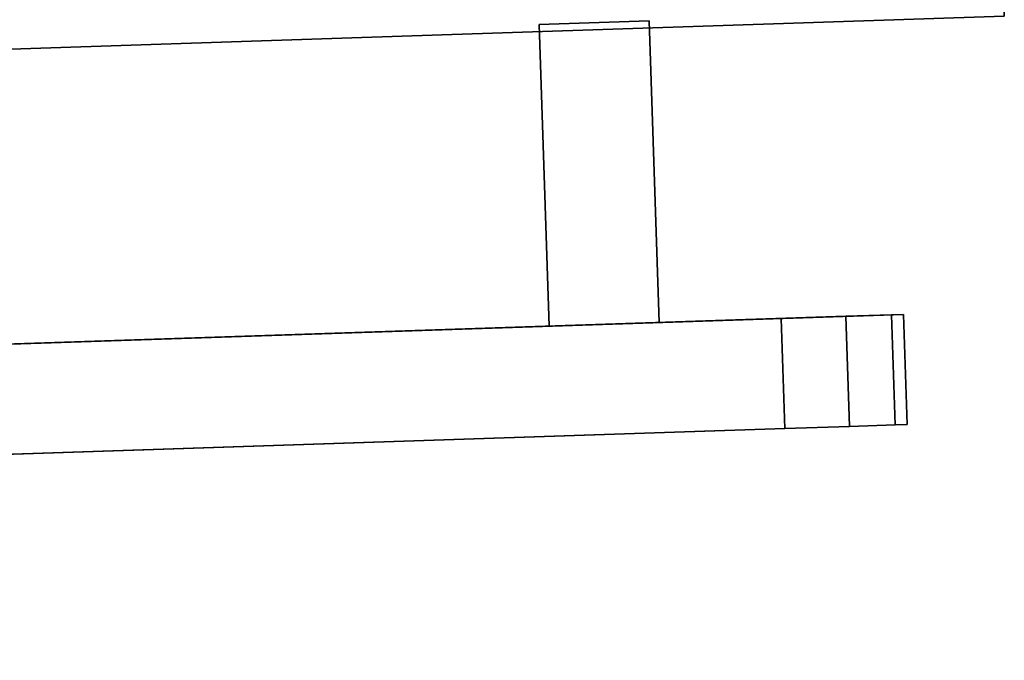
# Model space of a CAD drawing. Header units: inches. Extents: x -29.2 to 29.2, y -3.1 to 3.1.
# Tile 166 of 256: x -20.972 to -20.339, y -3.055 to -2.643. Entities that reach past the tile are written whole.
import ezdxf

# ---------------------------------------------------------------- set-up
doc = ezdxf.new("R2010")
doc.units = ezdxf.units.IN
doc.header["$MEASUREMENT"] = 0
doc.layers.add('AFURN-3-VPPT', color=4, linetype='Continuous', true_color=0x00ffff)

msp = doc.modelspace()

# ---------------------------------------------------------------- meshes
at = {"layer": 'AFURN-3-VPPT'}
mesh = msp.add_polyface(dxfattribs=at)
corners = [(-24.99519, -2.79525, 18.93404), (-24.99519, -2.79525, 18.93404), (-24.99519, -2.79525, 18.93404), (-20.33883, -2.64056, 18.93404), (-20.33883, -2.64056, 18.93404), (-20.33883, -2.64056, 18.93404), (-24.99519, -2.79525, 14.22299), (-24.99519, -2.79525, 14.22299), (-24.99519, -2.79525, 14.22299), (-20.33883, -2.64056, 14.22299), (-20.33883, -2.64056, 14.22299), (-20.33883, -2.64056, 14.22299), (-24.99851, -2.69552, 18.92954), (-24.99851, -2.69552, 18.92954), (-24.66269, -2.33662, 18.9139), (-24.66269, -2.33662, 18.9139), (-20.34214, -2.54083, 18.92954), (-20.34214, -2.54083, 18.92954), (-20.70104, -2.20501, 18.9139), (-20.70104, -2.20501, 18.9139), (-24.99851, -2.69552, 14.22638), (-24.99851, -2.69552, 14.22638), (-24.66269, -2.33662, 14.23818), (-24.66269, -2.33662, 14.23818), (-20.34214, -2.54083, 14.22638), (-20.34214, -2.54083, 14.22638), (-20.70104, -2.20501, 14.23818), (-20.70104, -2.20501, 14.23818), (-24.97058, -2.511, 18.92128), (-24.97058, -2.511, 18.92128), (-24.97058, -2.511, 18.92128), (-20.38225, -2.35857, 18.92128), (-20.38225, -2.35857, 18.92128), (-20.38225, -2.35857, 18.92128), (-24.84498, -2.37675, 18.91543), (-24.84498, -2.37675, 18.91543), (-24.84498, -2.37675, 18.91543), (-20.51649, -2.23295, 18.91543), (-20.51649, -2.23295, 18.91543), (-20.51649, -2.23295, 18.91543), (-24.97058, -2.51099, 14.23261), (-24.97058, -2.51099, 14.23261), (-24.97058, -2.51099, 14.23261), (-20.38226, -2.35856, 14.23261), (-20.38226, -2.35856, 14.23261), (-20.38226, -2.35856, 14.23261), (-24.84497, -2.37674, 14.23702), (-24.84497, -2.37674, 14.23702), (-24.84497, -2.37674, 14.23702), (-20.51649, -2.23295, 14.23702), (-20.51649, -2.23295, 14.23702), (-20.51649, -2.23295, 14.23702)]
mesh.append_faces([[corners[k] for k in face] for face in [(0, 4, 16, 12), (20, 24, 9, 6), (14, 18, 27, 23), (17, 3, 10, 25), (5, 2, 7, 11), (1, 13, 21, 8), (23, 47, 34, 14), (46, 41, 28, 35), (40, 21, 13, 29), (18, 38, 49, 27), (37, 32, 43, 50), (31, 17, 25, 44), (16, 33, 30, 12), (33, 39, 36, 30), (39, 19, 15, 36), (20, 42, 45, 24), (42, 48, 51, 45), (48, 22, 26, 51)]])
mesh = msp.add_polyface(dxfattribs=at)
corners = [(-20.56096, -2.83758, 16.26241), (-20.56096, -2.83758, 16.26241), (-20.56096, -2.83758, 16.26241), (-20.63179, -2.83993, 16.26241), (-20.63179, -2.83993, 16.26241), (-20.63179, -2.83993, 16.26241), (-20.56741, -2.64355, 16.26241), (-20.56741, -2.64355, 16.26241), (-20.56741, -2.64355, 16.26241), (-20.63823, -2.64591, 16.26241), (-20.63823, -2.64591, 16.26241), (-20.63823, -2.64591, 16.26241), (-20.56741, -2.64355, 15.27816), (-20.56741, -2.64355, 15.27816), (-20.56741, -2.64355, 15.27816), (-20.63823, -2.64591, 15.27816), (-20.63823, -2.64591, 15.27816), (-20.63823, -2.64591, 15.27816), (-20.56096, -2.83758, 15.27816), (-20.56096, -2.83758, 15.27816), (-20.56096, -2.83758, 15.27816), (-20.63179, -2.83993, 15.27816), (-20.63179, -2.83993, 15.27816), (-20.63179, -2.83993, 15.27816)]
mesh.append_faces([[corners[k] for k in face] for face in [(1, 7, 9, 3), (12, 19, 22, 16), (6, 13, 15, 10), (11, 17, 21, 4), (5, 23, 18, 2), (0, 20, 14, 8)]])
mesh = msp.add_polyface(dxfattribs=at)
corners = [(-24.88938, -2.98141, 18.86084), (-24.88938, -2.98141, 18.86084), (-24.9681, -2.98403, 18.78207), (-24.9681, -2.98403, 18.78207), (-24.88938, -2.98141, 14.29391), (-24.88938, -2.98141, 14.29391), (-24.9681, -2.98403, 14.37268), (-24.9681, -2.98403, 14.37268), (-20.40364, -2.83239, 18.78207), (-20.40364, -2.83239, 18.78207), (-20.48236, -2.83501, 18.86084), (-20.48236, -2.83501, 18.86084), (-20.40364, -2.83239, 14.37268), (-20.40364, -2.83239, 14.37268), (-20.48236, -2.83501, 14.29391), (-20.48236, -2.83501, 14.29391), (-20.4408, -2.83363, 18.85312), (-20.4408, -2.83363, 18.85312), (-20.4408, -2.83363, 18.85312), (-20.41135, -2.83265, 18.82366), (-20.41135, -2.83265, 18.82366), (-20.41135, -2.83265, 18.82366), (-24.88703, -3.05224, 18.86084), (-24.88703, -3.05224, 18.86084), (-24.96575, -3.05486, 18.78207), (-24.96575, -3.05486, 18.78207), (-24.96575, -3.05486, 14.37268), (-24.96575, -3.05486, 14.37268), (-24.88703, -3.05224, 14.29391), (-24.88703, -3.05224, 14.29391), (-24.92859, -3.05362, 18.85312), (-24.92859, -3.05362, 18.85312), (-24.92859, -3.05362, 18.85312), (-24.95804, -3.0546, 18.82366), (-24.95804, -3.0546, 18.82366), (-24.95804, -3.0546, 18.82366), (-20.48001, -2.90584, 18.86084), (-20.48001, -2.90584, 18.86084), (-20.40129, -2.90322, 18.78207), (-20.40129, -2.90322, 18.78207), (-20.48001, -2.90584, 14.29391), (-20.48001, -2.90584, 14.29391), (-20.40129, -2.90322, 14.37268), (-20.40129, -2.90322, 14.37268), (-24.92859, -3.05362, 14.30163), (-24.92859, -3.05362, 14.30163), (-24.92859, -3.05362, 14.30163), (-24.95804, -3.0546, 14.33109), (-24.95804, -3.0546, 14.33109), (-24.95804, -3.0546, 14.33109), (-20.4408, -2.83363, 14.30163), (-20.4408, -2.83363, 14.30163), (-20.4408, -2.83363, 14.30163), (-20.41135, -2.83265, 14.33109), (-20.41135, -2.83265, 14.33109), (-20.41135, -2.83265, 14.33109), (-24.93095, -2.9828, 18.85312), (-24.93095, -2.9828, 18.85312), (-24.93095, -2.9828, 18.85312), (-24.93095, -2.9828, 14.30163), (-24.93095, -2.9828, 14.30163), (-24.93095, -2.9828, 14.30163), (-24.96039, -2.98377, 18.82366), (-24.96039, -2.98377, 18.82366), (-24.96039, -2.98377, 18.82366), (-24.96039, -2.98377, 14.33109), (-24.96039, -2.98377, 14.33109), (-24.96039, -2.98377, 14.33109), (-20.43844, -2.90445, 18.85312), (-20.43844, -2.90445, 18.85312), (-20.43844, -2.90445, 18.85312), (-20.43844, -2.90445, 14.30163), (-20.43844, -2.90445, 14.30163), (-20.43844, -2.90445, 14.30163), (-20.409, -2.90348, 18.82366), (-20.409, -2.90348, 18.82366), (-20.409, -2.90348, 18.82366), (-20.409, -2.90348, 14.33109), (-20.409, -2.90348, 14.33109), (-20.409, -2.90348, 14.33109)]
mesh.append_faces([[corners[k] for k in face] for face in [(0, 23, 37, 10), (29, 4, 14, 41), (22, 26, 40, 36), (39, 43, 12, 8), (11, 13, 5, 1), (2, 6, 27, 25), (11, 17, 13, 13), (17, 19, 13, 13), (19, 9, 13, 13), (22, 31, 26, 26), (31, 33, 26, 26), (33, 24, 26, 26), (40, 44, 28, 28), (40, 48, 44, 44), (40, 26, 48, 48), (5, 52, 15, 15), (5, 55, 52, 52), (5, 13, 55, 55), (0, 57, 32, 23), (56, 63, 34, 30), (62, 2, 25, 35), (37, 68, 18, 10), (70, 74, 20, 16), (76, 39, 8, 21), (29, 46, 59, 4), (45, 47, 65, 60), (49, 27, 6, 66), (14, 51, 71, 41), (50, 54, 77, 72), (53, 12, 43, 78), (5, 61, 58, 1), (61, 67, 64, 58), (67, 7, 3, 64), (40, 73, 69, 36), (73, 79, 75, 69), (79, 42, 38, 75)]])

doc.saveas('drawing.dxf')
